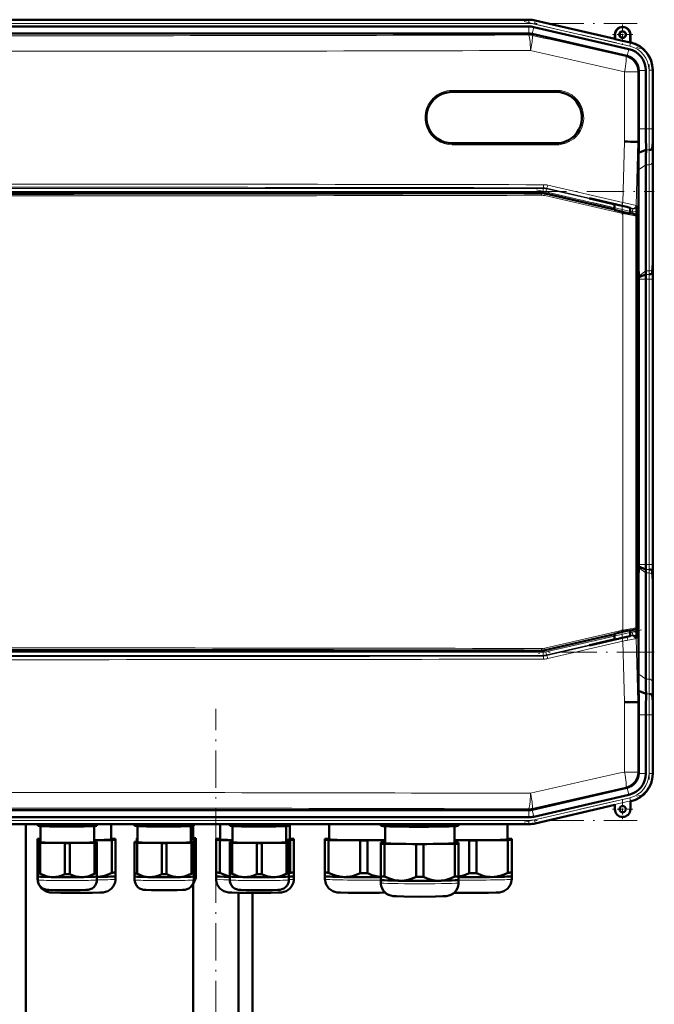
# Model space of a CAD drawing. Extents: x -1768 to 2122, y -1862 to 865.
# Tile 27 of 63: x -1242 to -1038, y -40 to 276. Entities that reach past the tile are written whole.
import ezdxf

# ---------------------------------------------------------------- set-up
doc = ezdxf.new("R2010")
doc.units = 0
doc.linetypes.add('DASHDOT', pattern=[18.5, 12, -3, 0.5, -3])

msp = doc.modelspace()

# ---------------------------------------------------------------- linework, layer by layer
at = {"color": 7, "lineweight": 50}
for p, q in [((-1078.11, 276.13), (-1426.17, 276.13)), ((-1093.11, 276.13), (-1405.9, 276.13)), ((-1093.11, 276.13), (-1078.11, 276.13)), ((-1076.03, 275.89), (-1050.46, 269.99)), ((-1076.03, 275.89), (-1050.46, 269.99)), ((-1093.11, 273.94), (-1405.9, 273.94)), ((-1093.11, 273.94), (-1078.11, 273.94)), ((-1076.52, 273.76), (-1045.95, 266.7)), ((-1426.15, 271.65), (-1078.14, 271.65)), ((-1078.14, 271.65), (-1078.11, 271.65)), ((-1046.64, 264.51), (-1077.01, 271.53)), ((-1050.46, 269.99), (-1050.46, 271.33)), ((-1050.39, 269.9), (-1050.46, 269.99)), ((-1050.39, 269.9), (-1050.39, 271.33)), ((-1050.39, 269.9), (-1045.53, 268.78)), ((-1045.53, 271.33), (-1045.53, 268.78)), ((-1045.46, 271.33), (-1045.46, 268.83)), ((-1045.53, 268.78), (-1045.46, 268.83)), ((-1045.46, 268.83), (-1045.26, 268.79)), ((-1042.76, 259.64), (-1042.77, 259.82)), ((-1042.76, 259.64), (-1042.76, 241.02)), ((-1040.47, 259.82), (-1040.47, 241.02)), ((-1038.29, 260.02), (-1038.29, 241.02)), ((-1038.29, 259.82), (-1038.29, 241.02)), ((-1102.77, 252.92), (-1069.27, 252.92)), ((-1069.27, 236.42), (-1102.77, 236.42)), ((-1043.44, 236.89), (-1043.09, 236.88)), ((-1042.75, 236.88), (-1043.09, 236.88)), ((-1040.44, 234.29), (-1042.82, 233.3)), ((-1038.27, 236.88), (-1038.44, 234.69)), ((-1038.29, 233.95), (-1038.29, 199.81)), ((-1038.29, 233.95), (-1038.29, 199.81)), ((-1042.86, 196.88), (-1042.86, 227.84)), ((-1040.47, 229.53), (-1040.47, 195.39)), ((-1074.03, 220.41), (-1430.24, 220.41)), ((-1072.9, 220.28), (-1050.58, 215.13)), ((-1051.34, 216.95), (-1058.59, 218.63)), ((-1058.2, 218.63), (-1058.59, 218.63)), ((-1058.2, 218.63), (-1051.34, 217.04)), ((-1051.34, 217.04), (-1049.92, 216.71)), ((-1051.34, 216.95), (-1051.34, 217.04)), ((-1050.58, 216.78), (-1051.34, 216.95)), ((-1050.58, 216.87), (-1050.58, 215.05)), ((-1049.92, 216.71), (-1049.22, 216.55)), ((-1049.22, 216.55), (-1049.08, 216.52)), ((-1049.08, 216.52), (-1048.09, 216.29)), ((-1045.59, 215.68), (-1045.59, 213.9)), ((-1045.59, 213.98), (-1045.48, 213.95)), ((-1045.48, 213.95), (-1044.91, 213.8)), ((-1044.91, 213.8), (-1043.89, 213.56)), ((-1043.52, 214.61), (-1043.55, 213.3)), ((-1043.5, 213.08), (-1043.5, 80.69)), ((-1043.5, 196.89), (-1042.86, 196.88)), ((-1042.78, 193.76), (-1042.86, 196.88)), ((-1038.31, 196.88), (-1038.49, 194.69)), ((-1042.77, 193.34), (-1042.78, 193.76)), ((-1040.48, 194.29), (-1042.77, 193.34)), ((-1042.76, 192.74), (-1042.77, 193.34)), ((-1042.76, 101.02), (-1042.76, 192.74)), ((-1040.47, 192.74), (-1040.47, 101.02)), ((-1038.29, 192.74), (-1038.29, 101.02)), ((-1038.29, 192.73), (-1038.29, 101.02)), ((-1042.78, 100), (-1042.86, 96.87)), ((-1042.77, 100.41), (-1042.78, 100)), ((-1042.76, 101.02), (-1042.77, 100.41)), ((-1040.48, 99.47), (-1042.77, 100.41)), ((-1040.47, 64.23), (-1040.47, 98.37)), ((-1038.31, 96.88), (-1038.49, 99.07)), ((-1043.5, 96.87), (-1042.86, 96.87)), ((-1042.86, 96.87), (-1042.86, 65.91)), ((-1038.29, 59.81), (-1038.29, 93.95)), ((-1038.29, 59.81), (-1038.29, 93.95)), ((-1045.59, 78.07), (-1045.59, 79.87)), ((-1045.48, 79.82), (-1045.59, 79.8)), ((-1044.91, 79.97), (-1045.48, 79.82)), ((-1043.89, 80.21), (-1044.91, 79.97)), ((-1043.52, 79.14), (-1043.55, 80.48)), ((-1050.58, 78.64), (-1072.9, 73.49)), ((-1051.34, 76.8), (-1058.59, 75.13)), ((-1058.2, 75.13), (-1051.34, 76.71)), ((-1051.34, 76.71), (-1049.92, 77.04)), ((-1050.58, 76.98), (-1051.34, 76.8)), ((-1051.34, 76.8), (-1051.34, 76.71)), ((-1050.58, 78.72), (-1050.58, 76.89)), ((-1049.92, 77.04), (-1049.22, 77.2)), ((-1049.22, 77.2), (-1049.08, 77.23)), ((-1049.08, 77.23), (-1048.09, 77.46)), ((-1430.24, 73.36), (-1074.03, 73.36)), ((-1058.2, 75.13), (-1058.59, 75.13)), ((-1040.44, 59.47), (-1042.82, 60.46)), ((-1042.82, 60.46), (-1042.79, 58.69)), ((-1042.79, 58.69), (-1042.75, 56.87)), ((-1038.27, 56.88), (-1038.44, 59.07)), ((-1043.09, 56.87), (-1043.44, 56.86)), ((-1042.75, 56.87), (-1043.09, 56.87)), ((-1042.76, 34.11), (-1042.76, 52.74)), ((-1040.47, 33.93), (-1040.47, 52.74)), ((-1038.29, 33.73), (-1038.29, 52.74)), ((-1038.29, 33.93), (-1038.29, 52.73)), ((-1042.76, 34.11), (-1042.77, 33.93)), ((-1046.64, 29.24), (-1077.01, 22.23)), ((-1076.52, 19.99), (-1045.95, 27.05)), ((-1076.03, 17.86), (-1050.46, 23.77)), ((-1050.46, 23.77), (-1050.46, 22.42)), ((-1045.46, 24.92), (-1045.26, 24.97)), ((-1045.46, 22.42), (-1045.46, 24.92)), ((-1426.15, 22.1), (-1078.14, 22.1)), ((-1093.11, 19.81), (-1405.9, 19.81)), ((-1093.11, 19.81), (-1078.11, 19.81)), ((-1078.14, 22.1), (-1078.11, 22.1)), ((-1078.11, 17.63), (-1426.17, 17.63)), ((-1239.74, -558.12), (-1239.74, 17.63)), ((-1235.91, 17.28), (-1235.91, 17.63)), ((-1235.91, 17.28), (-1235.91, 17.1)), ((-1235.87, 17.09), (-1235.91, 17.1)), ((-1235.14, 17.24), (-1235.14, 17.63)), ((-1235.01, 11.82), (-1235.01, 17.01)), ((-1227.19, 17.12), (-1227.19, 17.63)), ((-1225.64, 17.12), (-1225.64, 17.63)), ((-1217.81, 17.01), (-1217.81, 11.82)), ((-1217.69, 17.24), (-1217.69, 17.63)), ((-1216.96, 17.09), (-1216.91, 17.1)), ((-1216.91, 17.28), (-1216.91, 17.63)), ((-1216.91, 17.1), (-1216.91, 17.28)), ((-1212.32, 12.72), (-1212.32, 17.63)), ((-1204.79, 17.28), (-1204.79, 17.63)), ((-1204.79, 17.28), (-1204.79, 17.1)), ((-1204.75, 17.09), (-1204.79, 17.1)), ((-1204.02, 17.24), (-1204.02, 17.63)), ((-1203.89, 11.82), (-1203.89, 17.01)), ((-1196.07, 17.12), (-1196.07, 17.63)), ((-1194.52, 17.12), (-1194.52, 17.63)), ((-1186.69, 17.01), (-1186.69, 11.82)), ((-1186.57, 17.24), (-1186.57, 17.63)), ((-1186.02, 17.06), (-1186.02, 13.02)), ((-1186, 13.17), (-1186, 17.06)), ((-1185.84, 17.09), (-1185.79, 17.1)), ((-1185.79, 17.28), (-1185.79, 17.63)), ((-1185.79, 17.1), (-1185.79, 17.28)), ((-1177.27, 17.63), (-1177.27, 12.72)), ((-1174.24, 17.28), (-1174.24, 17.63)), ((-1174.24, 17.28), (-1174.24, 17.1)), ((-1174.19, 17.09), (-1174.24, 17.1)), ((-1173.46, 17.24), (-1173.46, 17.63)), ((-1173.34, 11.82), (-1173.34, 17.01)), ((-1165.51, 17.12), (-1165.51, 17.63)), ((-1163.96, 17.12), (-1163.96, 17.63)), ((-1156.14, 17.01), (-1156.14, 11.82)), ((-1156.01, 17.24), (-1156.01, 17.63)), ((-1155.28, 17.09), (-1155.24, 17.1)), ((-1155.24, 17.28), (-1155.24, 17.63)), ((-1155.24, 17.1), (-1155.24, 17.28)), ((-1154.97, 12.72), (-1154.97, 17.63)), ((-1142.27, 17.63), (-1142.27, 12.72)), ((-1125.67, 17.31), (-1125.67, 17.63)), ((-1125.67, 17.31), (-1125.67, 17.1)), ((-1125.61, 17.08), (-1125.67, 17.1)), ((-1124.48, 17.26), (-1124.48, 17.63)), ((-1124.32, 16.97), (-1124.32, 11.52)), ((-1114.36, 17.1), (-1114.36, 17.63)), ((-1111.98, 17.1), (-1111.98, 17.63)), ((-1102.02, 11.52), (-1102.02, 16.97)), ((-1101.86, 17.26), (-1101.86, 17.63)), ((-1100.73, 17.08), (-1100.67, 17.1)), ((-1100.67, 17.31), (-1100.67, 17.63)), ((-1100.67, 17.1), (-1100.67, 17.31)), ((-1084.97, 12.72), (-1084.97, 17.63)), ((-1235.97, 12.87), (-1235.97, 12.56)), ((-1212.15, 12.92), (-1212.32, 12.93)), ((-1210.97, 12.56), (-1210.97, 12.87)), ((-1204.12, 13.14), (-1204.12, 12.9)), ((-1204.12, 12.9), (-1204.12, 11.97)), ((-1186.69, 12.85), (-1185.9, 12.86)), ((-1185.9, 13.17), (-1186.02, 13.17)), ((-1185.9, 12.86), (-1185.9, 11.94)), ((-1185.12, 12.9), (-1185.12, 13.14)), ((-1185.12, 12.9), (-1185.12, 2.94)), ((-1178.62, 12.87), (-1178.62, 12.56)), ((-1177.27, 12.93), (-1177.44, 12.92)), ((-1154.81, 12.92), (-1154.97, 12.93)), ((-1153.62, 12.56), (-1153.62, 12.87)), ((-1143.62, 12.87), (-1143.62, 12.56)), ((-1142.27, 12.93), (-1142.44, 12.92)), ((-1084.81, 12.92), (-1084.97, 12.93)), ((-1083.62, 12.56), (-1083.62, 12.87)), ((-1235.97, 12.56), (-1235.97, 2.06)), ((-1235.91, 11.94), (-1235.91, 11.7)), ((-1235.91, 11.7), (-1235.91, 1.74)), ((-1235.01, 11.97), (-1235.14, 11.97)), ((-1235.14, 11.66), (-1227.19, 11.54)), ((-1235.14, 11.66), (-1235.14, 1.7)), ((-1227.19, 11.54), (-1227.19, 1.58)), ((-1225.64, 11.54), (-1217.69, 11.66)), ((-1225.64, 11.54), (-1225.64, 1.58)), ((-1217.81, 12.42), (-1212.15, 12.51)), ((-1217.69, 11.97), (-1217.81, 11.97)), ((-1217.69, 11.66), (-1217.69, 1.7)), ((-1216.91, 11.7), (-1216.91, 11.94)), ((-1216.91, 11.7), (-1216.91, 1.74)), ((-1212.15, 12.51), (-1212.15, 2.01)), ((-1210.97, 12.56), (-1210.97, 2.06)), ((-1204.79, 11.94), (-1204.79, 11.7)), ((-1204.79, 11.7), (-1204.79, 1.74)), ((-1203.89, 11.97), (-1204.02, 11.97)), ((-1204.02, 11.66), (-1196.07, 11.54)), ((-1204.02, 11.66), (-1204.02, 1.7)), ((-1196.07, 11.54), (-1196.07, 1.58)), ((-1194.52, 11.54), (-1186.57, 11.66)), ((-1194.52, 11.54), (-1194.52, 1.58)), ((-1186.57, 11.97), (-1186.69, 11.97)), ((-1186.57, 11.66), (-1186.57, 1.7)), ((-1185.79, 11.7), (-1185.79, 11.94)), ((-1185.79, 11.7), (-1185.79, 1.74)), ((-1178.62, 12.56), (-1178.62, 2.06)), ((-1177.44, 12.51), (-1173.34, 12.45)), ((-1177.44, 12.51), (-1177.44, 2.01)), ((-1174.24, 11.94), (-1174.24, 11.7)), ((-1174.24, 11.7), (-1174.24, 1.74)), ((-1173.34, 11.97), (-1173.46, 11.97)), ((-1173.46, 11.66), (-1165.51, 11.54)), ((-1173.46, 11.66), (-1173.46, 1.7)), ((-1165.51, 11.54), (-1165.51, 1.58)), ((-1163.96, 11.54), (-1156.01, 11.66)), ((-1163.96, 11.54), (-1163.96, 1.58)), ((-1156.14, 12.49), (-1154.81, 12.51)), ((-1156.01, 11.97), (-1156.14, 11.97)), ((-1156.01, 11.66), (-1156.01, 1.7)), ((-1155.24, 11.7), (-1155.24, 11.94)), ((-1155.24, 11.7), (-1155.24, 1.74)), ((-1154.81, 12.51), (-1154.81, 2.01)), ((-1153.62, 12.56), (-1153.62, 2.06)), ((-1143.62, 12.56), (-1143.62, 2.06)), ((-1142.44, 12.51), (-1132.31, 12.36)), ((-1142.44, 12.51), (-1142.44, 2.01)), ((-1132.31, 12.36), (-1132.31, 1.85)), ((-1129.94, 12.36), (-1124.32, 12.44)), ((-1129.94, 12.36), (-1129.94, 1.85)), ((-1125.67, 11.67), (-1125.67, 11.36)), ((-1125.67, 11.36), (-1125.67, 0.86)), ((-1124.32, 11.73), (-1124.48, 11.72)), ((-1124.48, 11.31), (-1114.36, 11.16)), ((-1124.48, 11.31), (-1124.48, 0.81)), ((-1114.36, 11.16), (-1114.36, 0.65)), ((-1111.98, 11.16), (-1101.86, 11.31)), ((-1111.98, 11.16), (-1111.98, 0.65)), ((-1102.02, 12.43), (-1097.31, 12.36)), ((-1101.86, 11.72), (-1102.02, 11.73)), ((-1101.86, 11.31), (-1101.86, 0.81)), ((-1100.67, 11.36), (-1100.67, 11.67)), ((-1100.67, 11.36), (-1100.67, 0.86)), ((-1097.31, 12.36), (-1097.31, 1.85)), ((-1094.94, 12.36), (-1084.81, 12.51)), ((-1094.94, 12.36), (-1094.94, 1.85)), ((-1084.81, 12.51), (-1084.81, 2.01)), ((-1083.62, 12.56), (-1083.62, 2.06)), ((-1235.97, 2.06), (-1235.97, 0.91)), ((-1235.97, 0.91), (-1235.97, -0.04)), ((-1235.96, 0.9), (-1235.97, 0.91)), ((-1235.91, 1.74), (-1235.91, 0.81)), ((-1235.91, -0.28), (-1235.91, 0.81)), ((-1235.91, 0.8), (-1235.91, 0.81)), ((-1216.92, 0.8), (-1216.91, 0.81)), ((-1216.91, 0.81), (-1216.91, 1.74)), ((-1216.91, 0.81), (-1216.91, -0.28)), ((-1210.97, 0.91), (-1210.97, 2.06)), ((-1210.97, -0.04), (-1210.97, 0.91)), ((-1210.97, 0.9), (-1210.97, 0.91)), ((-1204.79, 1.74), (-1204.79, 0.81)), ((-1204.79, -0.28), (-1204.79, 0.81)), ((-1204.79, 0.8), (-1204.79, 0.81)), ((-1185.8, 0.8), (-1185.79, 0.81)), ((-1185.79, 0.81), (-1185.79, 1.74)), ((-1185.79, 0.81), (-1185.79, -0.28)), ((-1185.13, 2), (-1185.12, 2.01)), ((-1185.12, 2.01), (-1185.12, 2.94)), ((-1185.12, 2.01), (-1185.12, 0.92)), ((-1178.62, 2.06), (-1178.62, 0.91)), ((-1178.62, 0.91), (-1178.62, -0.04)), ((-1178.62, 0.9), (-1178.62, 0.91)), ((-1174.24, 1.74), (-1174.24, 0.81)), ((-1174.24, -0.28), (-1174.24, 0.81)), ((-1174.23, 0.8), (-1174.24, 0.81)), ((-1155.24, 0.81), (-1155.24, 1.74)), ((-1155.24, 0.81), (-1155.24, -0.28)), ((-1155.24, 0.8), (-1155.24, 0.81)), ((-1153.63, 0.9), (-1153.62, 0.91)), ((-1153.62, 0.91), (-1153.62, 2.06)), ((-1153.62, -0.04), (-1153.62, 0.91)), ((-1143.62, 2.06), (-1143.62, 0.91)), ((-1143.62, 0.91), (-1143.62, -0.04)), ((-1143.62, 0.9), (-1143.62, 0.91)), ((-1125.67, 0.86), (-1125.67, -0.29)), ((-1100.67, -0.29), (-1100.67, 0.86)), ((-1083.63, 0.9), (-1083.62, 0.91)), ((-1083.62, 0.91), (-1083.62, 2.06)), ((-1083.62, -0.04), (-1083.62, 0.91)), ((-1186, -358.62), (-1186, -1.42)), ((-1125.67, -0.29), (-1125.67, -1.24)), ((-1125.67, -0.3), (-1125.67, -0.29)), ((-1100.67, -1.24), (-1100.67, -0.29)), ((-1100.67, -0.3), (-1100.67, -0.29)), ((-1171.4, -358.62), (-1171.4, -4.45)), ((-1166.89, -4.49), (-1166.89, -358.62))]:
    msp.add_line(p, q, dxfattribs=at)
at = {"color": 7, "lineweight": 18}
for p, q in [((-1426.17, 275.94), (-1078.11, 275.94)), ((-1078.11, 275.94), (-1078.11, 276.13)), ((-1078.11, 275.94), (-1078.11, 274.94)), ((-1076.07, 275.71), (-1076.3, 274.74)), ((-1076.07, 275.71), (-1076.03, 275.89)), ((-1076.07, 275.71), (-1045.45, 268.64)), ((-1426.17, 274.94), (-1078.11, 274.94)), ((-1078.11, 271.65), (-1078.11, 273.94)), ((-1077.04, 271.53), (-1076.52, 273.76)), ((-1076.3, 274.74), (-1045.67, 267.67)), ((-1078.18, 271.23), (-1078.14, 271.65)), ((-1077.01, 271.53), (-1077.06, 271.1)), ((-1050.39, 271.33), (-1050.46, 271.33)), ((-1045.53, 271.33), (-1045.46, 271.33)), ((-1046.47, 264.47), (-1045.95, 266.7)), ((-1045.45, 268.64), (-1045.67, 267.67)), ((-1045.45, 268.64), (-1045.26, 268.79)), ((-1046.96, 264.26), (-1046.64, 264.51)), ((-1042.76, 259.64), (-1043.09, 259.39)), ((-1042.77, 259.82), (-1040.47, 259.82)), ((-1039.47, 259.88), (-1039.47, 241.02)), ((-1039.47, 259.88), (-1038.47, 259.88)), ((-1038.29, 260.02), (-1038.47, 259.88)), ((-1038.47, 259.88), (-1038.47, 241.02)), ((-1047.39, 236.95), (-1047.39, 259.39)), ((-1043.09, 259.39), (-1047.39, 259.39)), ((-1043.09, 259.39), (-1043.09, 236.88)), ((-1069.21, 253.42), (-1102.72, 253.42)), ((-1042.76, 241.02), (-1040.47, 241.02)), ((-1040.47, 241.02), (-1039.47, 241.02)), ((-1038.47, 241.02), (-1039.47, 241.02)), ((-1038.47, 241.02), (-1038.29, 241.02)), ((-1102.72, 235.92), (-1069.21, 235.92)), ((-1047.9, 217.33), (-1047.39, 236.95)), ((-1043.09, 236.88), (-1043.62, 216.45)), ((-1039.44, 234.29), (-1040.44, 234.29)), ((-1040.47, 229.53), (-1042.86, 227.84)), ((-1039.47, 229.53), (-1040.47, 229.53)), ((-1039.47, 229.53), (-1039.47, 195.39)), ((-1038.47, 230.21), (-1038.47, 196.07)), ((-1430.77, 221.89), (-1073.51, 221.89)), ((-1073.51, 221.89), (-1073.48, 222.11)), ((-1073.51, 220.89), (-1073.51, 221.89)), ((-1072.61, 220.79), (-1072.38, 221.77)), ((-1072.36, 221.98), (-1072.38, 221.77)), ((-1072.38, 221.77), (-1050.58, 216.73)), ((-1048.27, 216.36), (-1072.36, 221.98)), ((-1072.01, 222.95), (-1047.9, 217.33)), ((-1073.51, 220.89), (-1430.77, 220.89)), ((-1074.05, 220.2), (-1074.03, 220.41)), ((-1047.86, 213.85), (-1072.98, 219.59)), ((-1072.9, 220.28), (-1072.93, 220.07)), ((-1072.93, 220.07), (-1047.82, 214.34)), ((-1050.58, 215.71), (-1072.61, 220.79)), ((-1045.59, 215.58), (-1044.72, 215.38)), ((-1044.95, 214.41), (-1044.72, 215.38)), ((-1044.72, 215.38), (-1044.85, 215.5)), ((-1043.62, 216.45), (-1043.5, 216.33)), ((-1047.86, 79.92), (-1047.86, 213.85)), ((-1044.95, 214.41), (-1045.59, 214.56)), ((-1043.94, 213.52), (-1043.89, 213.56)), ((-1043.5, 213.08), (-1043.56, 213.03)), ((-1043.56, 213.03), (-1043.56, 80.74)), ((-1038.31, 196.88), (-1038.27, 196.88)), ((-1040.47, 195.39), (-1042.78, 193.76)), ((-1039.48, 194.29), (-1040.48, 194.29)), ((-1039.47, 195.39), (-1040.47, 195.39)), ((-1040.47, 192.74), (-1042.76, 192.74)), ((-1039.47, 192.74), (-1040.47, 192.74)), ((-1039.47, 192.74), (-1038.47, 192.74)), ((-1039.47, 192.74), (-1039.47, 101.02)), ((-1038.29, 192.74), (-1038.47, 192.74)), ((-1038.47, 192.74), (-1038.47, 101.02)), ((-1040.47, 98.37), (-1042.78, 100)), ((-1040.47, 101.02), (-1042.76, 101.02)), ((-1039.48, 99.47), (-1040.48, 99.47)), ((-1039.47, 101.02), (-1040.47, 101.02)), ((-1039.47, 98.37), (-1040.47, 98.37)), ((-1039.47, 101.02), (-1038.47, 101.02)), ((-1039.47, 64.23), (-1039.47, 98.37)), ((-1038.29, 101.02), (-1038.47, 101.02)), ((-1038.47, 63.54), (-1038.47, 97.69)), ((-1038.27, 96.88), (-1038.31, 96.88)), ((-1072.98, 74.18), (-1047.86, 79.92)), ((-1047.82, 79.44), (-1072.93, 73.7)), ((-1045.59, 79.2), (-1044.95, 79.35)), ((-1044.95, 79.35), (-1044.72, 78.37)), ((-1043.89, 80.21), (-1043.94, 80.25)), ((-1043.56, 80.74), (-1043.5, 80.69)), ((-1072.61, 72.96), (-1050.58, 78.05)), ((-1050.58, 77.02), (-1072.38, 71.99)), ((-1072.36, 71.78), (-1048.27, 77.4)), ((-1047.9, 76.43), (-1072.01, 70.81)), ((-1047.39, 56.81), (-1047.9, 76.43)), ((-1044.72, 78.37), (-1045.59, 78.17)), ((-1044.85, 78.26), (-1044.72, 78.37)), ((-1043.5, 77.43), (-1043.62, 77.31)), ((-1043.62, 77.31), (-1043.09, 56.87)), ((-1430.77, 72.86), (-1073.51, 72.86)), ((-1074.03, 73.36), (-1074.05, 73.57)), ((-1073.51, 72.86), (-1073.51, 71.86)), ((-1072.9, 73.49), (-1072.93, 73.7)), ((-1072.61, 72.96), (-1072.38, 71.99)), ((-1073.51, 71.86), (-1430.77, 71.86)), ((-1073.51, 71.86), (-1073.48, 71.65)), ((-1072.36, 71.78), (-1072.38, 71.99)), ((-1040.47, 64.23), (-1042.86, 65.91)), ((-1039.47, 64.23), (-1040.47, 64.23)), ((-1039.44, 59.47), (-1040.44, 59.47)), ((-1047.39, 34.37), (-1047.39, 56.81)), ((-1043.09, 56.87), (-1043.09, 34.37)), ((-1042.76, 52.74), (-1040.47, 52.74)), ((-1040.47, 52.74), (-1039.47, 52.74)), ((-1038.47, 52.74), (-1039.47, 52.74)), ((-1039.47, 33.88), (-1039.47, 52.74)), ((-1038.47, 52.74), (-1038.29, 52.74)), ((-1038.47, 33.88), (-1038.47, 52.74)), ((-1047.39, 34.37), (-1043.09, 34.37)), ((-1042.76, 34.11), (-1043.09, 34.37)), ((-1042.77, 33.93), (-1040.47, 33.93)), ((-1038.47, 33.88), (-1039.47, 33.88)), ((-1038.47, 33.88), (-1038.29, 33.73)), ((-1046.96, 29.5), (-1046.64, 29.24)), ((-1046.47, 29.28), (-1045.95, 27.05)), ((-1076.3, 19.02), (-1045.67, 26.09)), ((-1045.67, 26.09), (-1045.45, 25.11)), ((-1078.18, 22.53), (-1078.14, 22.1)), ((-1077.01, 22.23), (-1077.06, 22.65)), ((-1077.04, 22.22), (-1076.52, 19.99)), ((-1076.07, 18.04), (-1045.45, 25.11)), ((-1045.26, 24.97), (-1045.45, 25.11)), ((-1078.11, 22.1), (-1078.11, 19.81)), ((-1076.07, 18.04), (-1076.3, 19.02)), ((-1426.17, 18.81), (-1078.11, 18.81)), ((-1426.17, 17.81), (-1078.11, 17.81)), ((-1078.11, 17.81), (-1078.11, 18.81)), ((-1078.11, 17.81), (-1078.11, 17.63)), ((-1076.07, 18.04), (-1076.03, 17.86))]:
    msp.add_line(p, q, dxfattribs=at)
at = {"color": 7, "linetype": 'DASHDOT', "lineweight": 18}
for p, q in [((-1079.61, 275.5), (-1042.35, 266.9)), ((-1460.98, 274.94), (-1043.3, 274.94)), ((-1039.47, 261.76), (-1039.47, 239.13)), ((-1075.63, 221.49), (-1041.92, 213.71)), ((-1466.5, 220.89), (-1037.78, 220.89)), ((-1039.47, 201.91), (-1039.47, 91.85)), ((-1041.92, 80.05), (-1075.63, 72.27)), ((-1037.78, 72.86), (-1466.5, 72.86)), ((-1178.7, -396.19), (-1178.7, 54.63)), ((-1039.47, 54.62), (-1039.47, 31.99)), ((-1079.61, 18.25), (-1042.35, 26.85)), ((-1460.98, 18.81), (-1043.3, 18.81))]:
    msp.add_line(p, q, dxfattribs=at)
at = {"color": 7, "linetype": 'DASHDOT', "lineweight": 18, "ltscale": 0.1625}
for p, q in [((-1047.96, 274.58), (-1047.96, 268.08)), ((-1044.71, 271.33), (-1051.21, 271.33)), ((-1047.96, 25.67), (-1047.96, 19.17)), ((-1044.71, 22.42), (-1051.21, 22.42))]:
    msp.add_line(p, q, dxfattribs=at)
at = {"color": 7, "linetype": 'DASHDOT', "lineweight": 18, "ltscale": 0.08985}
msp.add_line((-1048.09, 217.17), (-1048.09, 213.57), dxfattribs=at)
at = {"color": 7, "linetype": 'DASHDOT', "lineweight": 18, "ltscale": 0.019627}
msp.add_line((-1048.09, 216.36), (-1048.09, 215.57), dxfattribs=at)
at = {"color": 7, "linetype": 'DASHDOT', "lineweight": 18, "ltscale": 0.089713}
msp.add_line((-1048.09, 80.18), (-1048.09, 76.59), dxfattribs=at)
at = {"color": 7, "linetype": 'DASHDOT', "lineweight": 18, "ltscale": 0.019614}
msp.add_line((-1048.09, 77.4), (-1048.09, 78.18), dxfattribs=at)
at = {"color": 7, "lineweight": 18}
for points in [[(-1044.85, 215.5), (-1044.85, 215.5), (-1044.87, 215.51), (-1044.99, 215.55), (-1046.66, 215.97), (-1048.27, 216.36)], [(-1047.9, 217.33), (-1044.47, 216.65), (-1043.68, 216.47), (-1043.63, 216.45), (-1043.62, 216.45)], [(-1043.56, 213.03), (-1043.56, 213.03), (-1043.57, 213.03), (-1043.66, 213.04), (-1044.42, 213.17), (-1047.86, 213.85)], [(-1047.82, 214.34), (-1045.52, 213.82), (-1044.13, 213.54), (-1043.97, 213.52), (-1043.95, 213.52), (-1043.94, 213.52), (-1043.94, 213.52)], [(-1047.86, 79.92), (-1044.36, 80.61), (-1043.68, 80.73), (-1043.58, 80.74), (-1043.56, 80.74), (-1043.56, 80.74), (-1043.56, 80.74)], [(-1043.94, 80.25), (-1043.95, 80.25), (-1043.96, 80.25), (-1044.03, 80.24), (-1044.68, 80.12), (-1047.82, 79.44)], [(-1045.13, 78.17), (-1044.88, 78.24), (-1044.85, 78.25), (-1044.85, 78.26)], [(-1043.62, 77.31), (-1043.63, 77.31), (-1043.67, 77.29), (-1043.97, 77.22)]]:
    msp.add_lwpolyline(points, dxfattribs=at)
at = {"color": 7, "lineweight": 50}
for points in [[(-1048.09, 216.29), (-1046.63, 215.95), (-1045.67, 215.71), (-1045.51, 215.66), (-1045.49, 215.65), (-1045.49, 215.65)], [(-1045.49, 215.65), (-1045.49, 215.65), (-1045.49, 215.65), (-1045.5, 215.65), (-1045.59, 215.66)], [(-1050.58, 215.05), (-1050.58, 215.05), (-1050.58, 215.05), (-1050.54, 215.03), (-1050.18, 214.93), (-1047.18, 214.22), (-1045.63, 213.9), (-1045.6, 213.9), (-1045.59, 213.9), (-1045.59, 213.9)], [(-1047.53, 79.47), (-1049.69, 78.96), (-1050.48, 78.76), (-1050.57, 78.73), (-1050.58, 78.72), (-1050.58, 78.72)], [(-1045.59, 79.87), (-1045.59, 79.87), (-1045.6, 79.87), (-1045.61, 79.87), (-1045.71, 79.86), (-1046.55, 79.69), (-1047.53, 79.47)], [(-1048.09, 77.46), (-1046.63, 77.8), (-1045.67, 78.05), (-1045.51, 78.1), (-1045.49, 78.11), (-1045.49, 78.11)], [(-1045.49, 78.11), (-1045.49, 78.11), (-1045.49, 78.11), (-1045.5, 78.11), (-1045.59, 78.1)], [(-1231.16, 16.9), (-1233.14, 17), (-1235.14, 17.24)], [(-1227.19, 17.12), (-1229.19, 16.94), (-1231.16, 16.9)], [(-1221.66, 16.9), (-1223.64, 16.94), (-1225.64, 17.12)], [(-1217.69, 17.24), (-1219.69, 17), (-1221.66, 16.9)], [(-1200.04, 16.9), (-1202.01, 17), (-1204.02, 17.24)], [(-1196.07, 17.12), (-1198.07, 16.94), (-1200.04, 16.9)], [(-1190.54, 16.9), (-1192.51, 16.94), (-1194.52, 17.12)], [(-1186.57, 17.24), (-1188.57, 17), (-1190.54, 16.9)], [(-1169.49, 16.9), (-1171.46, 17), (-1173.46, 17.24)], [(-1165.51, 17.12), (-1167.51, 16.94), (-1169.49, 16.9)], [(-1159.99, 16.9), (-1161.96, 16.94), (-1163.96, 17.12)], [(-1156.01, 17.24), (-1158.01, 17), (-1159.99, 16.9)], [(-1119.42, 16.83), (-1120.68, 16.87), (-1121.93, 16.96), (-1123.2, 17.09), (-1124.48, 17.26)], [(-1114.36, 17.1), (-1115.72, 16.97), (-1117.06, 16.88), (-1118.24, 16.83), (-1119.42, 16.83)], [(-1106.92, 16.83), (-1108.1, 16.83), (-1109.28, 16.88), (-1110.62, 16.97), (-1111.98, 17.1)], [(-1101.86, 17.26), (-1103.14, 17.09), (-1104.41, 16.96), (-1105.66, 16.87), (-1106.92, 16.83)], [(-1231.16, 0.59), (-1232.06, 0.66), (-1232.94, 0.84), (-1233.82, 1.12), (-1234.48, 1.39), (-1235.14, 1.7)], [(-1227.19, 1.58), (-1228.18, 1.15), (-1229.17, 0.84), (-1230.16, 0.65), (-1231.16, 0.59)], [(-1221.66, 0.59), (-1222.67, 0.65), (-1223.66, 0.84), (-1224.65, 1.15), (-1225.64, 1.58)], [(-1217.69, 1.7), (-1218.35, 1.39), (-1219.01, 1.12), (-1219.89, 0.84), (-1220.77, 0.66), (-1221.66, 0.59)], [(-1212.15, 2.01), (-1213.34, 1.47), (-1214.52, 1.05), (-1215.71, 0.77), (-1216.91, 0.64)], [(-1200.04, 0.59), (-1200.94, 0.66), (-1201.82, 0.84), (-1202.7, 1.12), (-1203.36, 1.39), (-1204.02, 1.7)], [(-1196.07, 1.58), (-1197.06, 1.15), (-1198.05, 0.84), (-1199.04, 0.65), (-1200.04, 0.59)], [(-1190.54, 0.59), (-1191.55, 0.65), (-1192.54, 0.84), (-1193.53, 1.15), (-1194.52, 1.58)], [(-1186.57, 1.7), (-1187.23, 1.39), (-1187.89, 1.12), (-1188.77, 0.84), (-1189.65, 0.66), (-1190.54, 0.59)], [(-1174.24, 0.84), (-1175.31, 1.12), (-1176.37, 1.51), (-1177.44, 2.01)], [(-1169.49, 0.59), (-1170.38, 0.66), (-1171.26, 0.84), (-1172.14, 1.12), (-1172.8, 1.39), (-1173.46, 1.7)], [(-1165.51, 1.58), (-1166.5, 1.15), (-1167.49, 0.84), (-1168.48, 0.65), (-1169.49, 0.59)], [(-1159.99, 0.59), (-1160.99, 0.65), (-1161.98, 0.84), (-1162.97, 1.15), (-1163.96, 1.58)], [(-1156.01, 1.7), (-1156.67, 1.39), (-1157.33, 1.12), (-1158.21, 0.84), (-1159.09, 0.66), (-1159.99, 0.59)], [(-1137.37, 0.63), (-1138, 0.66), (-1138.61, 0.73), (-1139.27, 0.85), (-1139.92, 1.01), (-1141.18, 1.44), (-1142.44, 2.01)], [(-1132.31, 1.85), (-1133.57, 1.32), (-1134.83, 0.93), (-1135.48, 0.79), (-1136.13, 0.69), (-1136.75, 0.64), (-1137.37, 0.63)], [(-1125.67, 0.65), (-1126.63, 0.77), (-1127.57, 0.97), (-1128.52, 1.26), (-1129.23, 1.54), (-1129.94, 1.85)], [(-1119.42, -0.57), (-1120.04, -0.54), (-1120.66, -0.47), (-1121.32, -0.35), (-1121.97, -0.19), (-1123.23, 0.24), (-1124.48, 0.81)], [(-1114.36, 0.65), (-1115.62, 0.12), (-1116.87, -0.27), (-1117.52, -0.41), (-1118.17, -0.51), (-1118.8, -0.56), (-1119.42, -0.57)], [(-1106.92, -0.57), (-1107.55, -0.56), (-1108.17, -0.51), (-1108.82, -0.41), (-1109.47, -0.27), (-1110.73, 0.12), (-1111.98, 0.65)], [(-1101.86, 0.81), (-1103.12, 0.24), (-1104.37, -0.19), (-1105.03, -0.35), (-1105.68, -0.47), (-1106.3, -0.54), (-1106.92, -0.57)], [(-1097.31, 1.85), (-1098.43, 1.37), (-1099.55, 1.01), (-1100.67, 0.76)], [(-1089.87, 0.63), (-1090.5, 0.64), (-1091.12, 0.69), (-1091.77, 0.79), (-1092.42, 0.93), (-1093.68, 1.32), (-1094.94, 1.85)], [(-1084.81, 2.01), (-1086.07, 1.44), (-1087.33, 1.01), (-1087.98, 0.85), (-1088.63, 0.73), (-1089.25, 0.66), (-1089.87, 0.63)], [(-1223.47, -4.49), (-1228.54, -4.45), (-1230.94, -4.38), (-1232.01, -4.3), (-1232.78, -4.16), (-1233.47, -3.91), (-1234.14, -3.53), (-1234.72, -3.04), (-1235.21, -2.46), (-1235.58, -1.8), (-1235.84, -1.09), (-1235.96, -0.34), (-1235.97, -0.04)], [(-1226.41, -3.64), (-1230.54, -3.61), (-1232.33, -3.54), (-1233.11, -3.47), (-1233.71, -3.33), (-1234.34, -3.04), (-1234.89, -2.63), (-1235.34, -2.11), (-1235.67, -1.51), (-1235.86, -0.85), (-1235.91, -0.28)], [(-1226.41, -3.64), (-1222.28, -3.61), (-1220.49, -3.54), (-1219.72, -3.47), (-1219.11, -3.33), (-1218.49, -3.04), (-1217.94, -2.63), (-1217.49, -2.11), (-1217.16, -1.51), (-1216.96, -0.85), (-1216.91, -0.28)], [(-1223.47, -4.49), (-1218.39, -4.45), (-1215.99, -4.38), (-1214.92, -4.3), (-1214.16, -4.16), (-1213.46, -3.91), (-1212.8, -3.53), (-1212.21, -3.04), (-1211.73, -2.46), (-1211.35, -1.8), (-1211.1, -1.09), (-1210.98, -0.34), (-1210.97, -0.04)], [(-1195.29, -3.64), (-1199.42, -3.6), (-1201.21, -3.54), (-1201.99, -3.47), (-1202.59, -3.33), (-1203.22, -3.04), (-1203.77, -2.63), (-1204.22, -2.11), (-1204.55, -1.51), (-1204.74, -0.85), (-1204.79, -0.28)], [(-1195.29, -3.64), (-1191.16, -3.6), (-1189.37, -3.54), (-1188.6, -3.47), (-1187.99, -3.33), (-1187.37, -3.04), (-1186.82, -2.63), (-1186.37, -2.11), (-1186.04, -1.51), (-1185.84, -0.85), (-1185.79, -0.28)], [(-1166.12, -4.49), (-1171.2, -4.45), (-1173.6, -4.38), (-1174.67, -4.3), (-1175.43, -4.16), (-1176.13, -3.91), (-1176.79, -3.53), (-1177.38, -3.04), (-1177.86, -2.46), (-1178.24, -1.8), (-1178.49, -1.09), (-1178.61, -0.34), (-1178.62, -0.04)], [(-1164.74, -3.64), (-1168.87, -3.61), (-1170.66, -3.54), (-1171.43, -3.47), (-1172.04, -3.33), (-1172.66, -3.04), (-1173.21, -2.63), (-1173.66, -2.11), (-1173.99, -1.51), (-1174.19, -0.85), (-1174.24, -0.28)], [(-1166.12, -4.49), (-1161.05, -4.45), (-1158.65, -4.38), (-1157.58, -4.3), (-1156.81, -4.16), (-1156.12, -3.91), (-1155.45, -3.53), (-1154.87, -3.04), (-1154.38, -2.46), (-1154.01, -1.8), (-1153.75, -1.09), (-1153.63, -0.34), (-1153.62, -0.04)], [(-1164.74, -3.64), (-1160.61, -3.61), (-1158.82, -3.54), (-1158.04, -3.47), (-1157.44, -3.33), (-1156.81, -3.04), (-1156.26, -2.63), (-1155.81, -2.11), (-1155.48, -1.51), (-1155.29, -0.85), (-1155.24, -0.28)], [(-1131.12, -4.49), (-1136.2, -4.45), (-1138.6, -4.38), (-1139.67, -4.3), (-1140.43, -4.16), (-1141.13, -3.91), (-1141.79, -3.53), (-1142.38, -3.04), (-1142.86, -2.46), (-1143.24, -1.8), (-1143.49, -1.09), (-1143.61, -0.34), (-1143.62, -0.04)], [(-1113.17, -5.69), (-1118.25, -5.65), (-1120.64, -5.58), (-1121.72, -5.5), (-1122.48, -5.36), (-1123.18, -5.11), (-1123.84, -4.73), (-1124.42, -4.24), (-1124.91, -3.66), (-1125.29, -3), (-1125.54, -2.29), (-1125.66, -1.54), (-1125.67, -1.24)], [(-1113.17, -5.69), (-1108.1, -5.65), (-1105.7, -5.58), (-1104.62, -5.5), (-1103.86, -5.36), (-1103.17, -5.11), (-1102.5, -4.73), (-1101.92, -4.24), (-1101.43, -3.66), (-1101.05, -3), (-1100.8, -2.29), (-1100.68, -1.54), (-1100.67, -1.24)], [(-1096.12, -4.49), (-1091.05, -4.45), (-1088.65, -4.38), (-1087.58, -4.3), (-1086.81, -4.16), (-1086.12, -3.91), (-1085.45, -3.53), (-1084.87, -3.04), (-1084.38, -2.46), (-1084.01, -1.8), (-1083.75, -1.09), (-1083.63, -0.34), (-1083.62, -0.04)], [(-1131.12, -4.49), (-1126.12, -4.45), (-1124.26, -4.4)], [(-1096.12, -4.49), (-1101.12, -4.45), (-1102.11, -4.43)]]:
    msp.add_lwpolyline(points, dxfattribs=at)
for centre, radius in [((-1047.96, 271.33), 1.07), ((-1047.96, 271.33), 1), ((-1047.96, 22.42), 1)]:
    msp.add_circle(centre, radius, dxfattribs=at)
for centre, radius, start, end in [((-1078.11, 266.88), 9.25, 77.0008, 89.9996), ((-1078.11, 266.88), 9.25, 77.0007, 89.9996), ((-1078.11, 266.88), 7.06, 77.0006, 89.9996), ((-1047.96, 271.33), 2.5, 0, 180), ((-1047.96, 271.33), 2.43, 360, 180), ((-1047.54, 259.82), 7.06, 359.9966, 77.0032), ((-1047.54, 259.82), 9.25, 359.9943, 77.0057), ((-1047.28, 260.02), 8.99, 359.9916, 77.0084), ((-1047.77, 259.64), 5.01, 2.1031, 74.9072), ((-1102.77, 244.67), 8.25, 134.9699, 270), ((-1102.77, 244.67), 8.25, 90, 134.9612), ((-1069.27, 244.67), 8.25, 314.9294, 90), ((-350.27, 241), 692.49, 179.99805, 180.34055), ((-470.23, 240.88), 570.24, 179.9861, 180.6624), ((-690.7, 240.93), 347.59, 179.9856, 180.6685), ((-1069.27, 244.67), 8.25, 270, 314.9153), ((-1062.89, -969.85), 1206.9, 89.07649, 89.26402), ((-431.98, 224.04), 610.9, 178.79561, 179.13148), ((-700.7, 229.13), 339.78, 179.1293, 179.9319), ((-831.07, 233.7), 207.22, 179.1215, 179.9313), ((-651.4, 227.38), 391.46, 179.1331, 179.9319), ((-1104.02, 216.14), 60.52, 358.5511, 0.1764), ((-1044, 213.08), 0.5, 359.998, 77.002), ((-1250.71, 200.05), 212.42, 359.1437, 359.9337), ((-830.93, 200.06), 207.36, 180.0695, 180.8788), ((-1396, 192.82), 357.71, 359.9872, 0.6507), ((-691.21, 192.82), 347.08, 179.3309, 180.0147), ((-1120.3, 195.48), 79.82, 359.1476, 359.9359), ((-1175.27, 192.76), 134.79, 359.9876, 0.6479), ((-1175.27, 100.99), 134.79, 359.3521, 0.0124), ((-1120.3, 98.28), 79.82, 0.0641, 0.8524), ((-1396, 100.94), 357.71, 359.3493, 0.0128), ((-691.21, 100.93), 347.08, 179.9853, 180.6691), ((-1250.71, 93.7), 212.42, 0.0663, 0.8563), ((-830.93, 93.7), 207.36, 179.1212, 179.9305), ((-1044, 80.69), 0.5, 282.998, 0.002), ((-1104.01, 77.62), 60.52, 359.8196, 1.4448), ((-651.4, 66.38), 391.46, 180.0681, 180.8669), ((-700.7, 64.63), 339.78, 180.0681, 180.8707), ((-470.23, 52.87), 570.24, 179.3376, 180.0139), ((-831.07, 60.06), 207.22, 180.0687, 180.8785), ((-1062.87, 1262.48), 1205.77, 270.73585, 270.92354), ((-350.28, 52.76), 692.49, 179.65945, 180.00195), ((-690.7, 52.82), 347.59, 179.3315, 180.0144), ((-1047.77, 34.12), 5, 285.1029, 357.9073), ((-1047.54, 33.93), 7.06, 282.9968, 0.0034), ((-1047.28, 33.73), 8.99, 282.9916, 0.0084), ((-1047.96, 22.42), 2.5, 180, 360), ((-1078.11, 26.88), 7.06, 270.0004, 282.9994), ((-1078.11, 26.88), 9.25, 270.0004, 282.9992), ((-1078.11, 26.88), 9.25, 270.0004, 282.9993), ((-1188.33, 0.92), 3.21, 318.4645, 359.9956), ((-1162.46, 17.17), 16.98, 295.1665, 296.77)]:
    msp.add_arc(centre, radius, start, end, dxfattribs=at)
at = {"color": 7, "lineweight": 18}
for centre, radius, start, end in [((-1078.11, 266.88), 9.06, 77.0008, 89.9996), ((-1078.11, 266.88), 8.06, 77.0006, 89.9996), ((-1252.14, 55920.27), 55649.31, 269.820896, 270.179106), ((11618.99, 56041.76), 57197.52, 257.175313, 257.206234), ((-1252.14, 56295.52), 56029.56, 269.821504, 270.178498), ((11657.53, 56399.82), 57560.09, 257.2175922, 257.2484236), ((-1047.47, 259.88), 7.99, 359.9916, 77.0084), ((-1047.47, 259.88), 8.99, 359.9997, 77.0003), ((-1102.72, 244.66), 8.75, 89.9957, 134.9539), ((-1069.2, 244.67), 8.75, 314.9196, 90.0213), ((-1102.72, 244.67), 8.75, 134.9606, 270.0213), ((-470.37, 240.88), 569.11, 179.986, 180.6637), ((-504.5, 240.89), 533.98, 179.9859, 180.6653), ((-1069.21, 244.67), 8.75, 269.9957, 314.9129), ((-700.34, 229.13), 339.14, 179.1277, 179.9318), ((-720.23, 229.83), 318.25, 179.1257, 179.9316), ((-1252.14, -83589.28), 83812.57, 89.8777831, 90.1222151), ((-1252.14, -83475.74), 83698.04, 89.8777011, 90.122297), ((-1073.51, 216.89), 5, 77.0066, 89.9934), ((-1073.5, 217.11), 5, 76.8528, 89.8509), ((-1073.37, 217.11), 5.99, 76.8712, 89.8909), ((-1252.14, 84005.46), 83785.95, 269.8781811, 270.1218207), ((-1252.14, 83948.55), 83728.55, 269.8781333, 270.1218617), ((-1074.04, 215.2), 5, 77.1098, 90.1116), ((-1073.98, 215.21), 4.49, 77.1108, 90.1395), ((-1073.51, 216.89), 4, 77.0047, 89.9953), ((-1044.5, 216.35), 0.999, 256.9181, 358.54), ((-1044.5, 216.36), 2, 256.9951, 299.3366), ((-1044.06, 213.03), 0.5, 0.0159, 76.9841), ((-1119.91, 195.48), 80.44, 359.1546, 359.9369), ((-1175.64, 192.76), 136.17, 359.9884, 0.642), ((-1139.74, 196.18), 101.27, 359.1557, 359.937), ((-1209.95, 192.77), 171.47, 359.9884, 0.6411), ((-1175.64, 100.99), 136.17, 359.358, 0.0116), ((-1119.91, 98.28), 80.44, 0.0631, 0.8454), ((-1209.95, 100.99), 171.47, 359.3589, 0.0116), ((-1139.74, 97.57), 101.27, 0.063, 0.8443), ((-1044.5, 77.4), 2, 60.6635, 103.005), ((-1044.06, 80.74), 0.5, 283.0159, 359.9841), ((-1094.36, 275.08), 202.98, 283.1255, 283.506), ((-1104.84, 373.28), 302.27, 280.857, 281.1749), ((-1073.93, 190.23), 115.71, 283.48, 284.0366), ((-1065.1, 174.02), 99.08, 280.9623, 282.3111), ((-1054.3, 112), 35.05, 283.9245, 285.1673), ((-1044.5, 77.4), 0.999, 1.46, 103.0819), ((-1252.14, -83711.7), 83785.95, 89.8781793, 90.1218189), ((-1252.14, -83654.79), 83728.55, 89.8781383, 90.1218667), ((-1074.04, 78.57), 5, 269.8884, 282.8902), ((-1073.98, 78.56), 4.49, 269.8605, 282.8892), ((-1073.51, 76.86), 4, 270.0047, 282.9953), ((-1252.14, 83883.03), 83812.57, 269.8777849, 270.1222169), ((-1252.14, 83769.49), 83698.04, 269.877703, 270.1222989), ((-1073.5, 76.65), 5, 270.1491, 283.1472), ((-1073.37, 76.64), 5.99, 270.1091, 283.1288), ((-700.34, 64.63), 339.14, 180.0682, 180.8723), ((-720.23, 63.92), 318.25, 180.0684, 180.8743), ((-470.37, 52.87), 569.11, 179.3363, 180.014), ((-504.5, 52.87), 533.98, 179.3347, 180.0141), ((11657.53, -56106.07), 57560.09, 102.7515764, 102.7824078), ((-1047.47, 33.88), 7.99, 282.9916, 0.0084), ((-1047.47, 33.88), 8.99, 282.9997, 0.0003), ((11618.99, -55748), 57197.52, 102.793766, 102.824687), ((-1252.14, -56001.77), 56029.56, 89.821502, 90.178496), ((-1252.14, -55626.52), 55649.31, 89.820894, 90.179104), ((-1078.11, 26.88), 8.06, 270.0004, 282.9994), ((-1078.11, 26.88), 9.06, 270.0004, 282.9992)]:
    msp.add_arc(centre, radius, start, end, dxfattribs=at)
for centre, major_axis, ratio, start_param, end_param in [((-1078.18, 266.23), (4.97, -0.57), 0.999653, 1.457389, 1.684204), ((-1078.18, 266.23), (0.02, -5), 0.119003, 1.570423, 3.115225), ((-1078.18, 266.23), (-1.11, -4.88), 0.116076, 1.597214, 3.115235), ((-1048.08, 259.39), (-1.11, -4.88), 0.136195, 1.601714, 3.115166), ((-1048.08, 259.39), (3.11, -3.91), 0.999441, 0.899117, 2.242476), ((-1102.77, 253.42), (0, -0.5), 0.101872, 0, 1.570796), ((-1069.27, 253.42), (0, 0.5), 0.124719, 3.141593, 4.712389), ((-1108.95, 250.86), (0.353, -0.354), 0.069254, 0.000014, 1.501741), ((-1063.09, 238.47), (0.353, -0.354), 0.091666, 1.479613, 3.141593), ((-1102.77, 235.92), (0, 0.5), 0.101872, 4.712389, 6.283185), ((-1069.27, 235.92), (0, -0.5), 0.124719, 1.570796, 3.141593), ((-1039.47, 230.24), (-1, 0), 0.707107, 1.570796, 3.106686), ((-1073.48, 223.11), (0, -1), 0.121885, 0.017584, 1.571058), ((-1072.13, 222.95), (-0.227, -0.974), 0.119647, 0.01758, 1.598677), ((-1074.05, 219.7), (0.001, -0.5), 0.121453, 1.570537, 3.124009), ((-1073.04, 219.59), (-0.111, -0.487), 0.119115, 1.598027, 3.124014), ((-1048.04, 217.33), (-0.227, -0.974), 0.135666, 0.017616, 1.602449), ((-1044.62, 216.47), (0.682, 0.732), 0.99939, 3.664878, 5.435811), ((-1047.93, 213.85), (-0.111, -0.487), 0.135841, 1.601805, 3.123976), ((-1039.47, 196.09), (-1, 0), 0.707107, 1.570796, 3.106686), ((-1039.47, 97.66), (-1, 0), 0.707107, 3.176499, 4.712389), ((-1047.93, 79.92), (0.111, -0.487), 0.135841, 0.017617, 1.539787), ((-1048.04, 76.43), (0.227, -0.974), 0.135666, 1.539144, 3.123976), ((-1046.73, 76.74), (0.234, -0.972), 0.460439, 1.469807, 3.121928), ((-1044.9, 77.19), (0.266, -0.964), 0.924796, 1.34401, 3.095701), ((-1044.62, 77.28), (-0.682, 0.732), 0.99939, 3.988967, 5.7599), ((-1074.05, 74.07), (-0.001, -0.5), 0.121453, 0.017583, 1.571056), ((-1073.04, 74.18), (0.111, -0.487), 0.119115, 0.017578, 1.543566), ((-1073.51, 76.86), (4.97, 0.57), 0.999846, 4.59896, 4.825818), ((-1073.48, 70.65), (0, -1), 0.121885, 1.570535, 3.124008), ((-1072.13, 70.81), (0.227, -0.974), 0.119647, 1.542916, 3.124013), ((-1039.47, 63.52), (-1, 0), 0.707107, 3.176499, 4.712389), ((-1048.08, 34.37), (1.11, -4.88), 0.136195, 0.026426, 1.539879), ((-1048.08, 34.37), (-3.11, -3.91), 0.999441, 0.899117, 2.242476), ((-1078.18, 27.52), (-0.02, -5), 0.119003, 0.026367, 1.57117), ((-1078.18, 27.52), (1.11, -4.88), 0.116076, 0.026358, 1.544378), ((-1078.18, 27.52), (-4.97, -0.57), 0.999653, 1.457389, 1.684204), ((-1194.62, 0.92), (9.5, 0), 0.026177, 5.905319, 6.283185), ((-1223.47, -0.04), (12.5, 0), 0.026177, 3.141593, 3.234813), ((-1226.41, -0.28), (9.5, 0), 0.026177, 3.141593, 5.235988), ((-1226.41, -0.28), (9.5, 0), 0.026177, 5.235988, 6.283185), ((-1223.47, -0.04), (12.5, 0), 0.026177, 5.264309, 6.283185), ((-1195.29, -0.28), (9.5, 0), 0.026177, 3.141593, 5.235988), ((-1195.29, -0.28), (9.5, 0), 0.026177, 5.235988, 6.283185), ((-1166.12, -0.04), (12.5, 0), 0.026177, 3.141593, 4.006019), ((-1164.74, -0.28), (9.5, 0), 0.026177, 3.141593, 5.235988), ((-1164.74, -0.28), (9.5, 0), 0.026177, 5.235988, 6.283185), ((-1166.12, -0.04), (12.5, 0), 0.026177, 5.769447, 6.283185), ((-1131.12, -0.04), (12.5, 0), 0.026177, 3.141593, 5.163724), ((-1113.17, -1.24), (12.5, 0), 0.026177, 3.141593, 6.283185), ((-1096.12, -0.04), (12.5, 0), 0.026177, 4.34001, 6.283185)]:
    msp.add_ellipse(centre, major_axis=major_axis, ratio=ratio, start_param=start_param, end_param=end_param, dxfattribs=at)
at = {"color": 7, "lineweight": 50}
for centre, major_axis, ratio, start_param, end_param in [((-1078.14, 266.66), (4.97, -0.57), 0.999653, 1.457389, 1.679108), ((-1047.76, 259.64), (-3.11, 3.91), 0.999441, 5.34848, 5.384068), ((-1039.44, 234.7), (1, 0), 0.414186, 4.715241, 6.251123), ((-1074.03, 215.41), (4.97, -0.57), 0.999846, 1.457367, 1.684225), ((-1039.48, 194.7), (1, 0), 0.414343, 4.715179, 6.251104), ((-1039.48, 99.05), (1, 0), 0.414215, 0.032067, 1.567956), ((-1074.03, 78.36), (4.97, 0.57), 0.999846, 4.59896, 4.825818), ((-1039.44, 59.05), (1, 0), 0.414215, 0.032067, 1.567956), ((-1047.76, 34.11), (-3.11, -3.91), 0.999441, 0.899117, 0.934706), ((-1078.14, 27.1), (4.97, 0.57), 0.999653, 4.604077, 4.825796), ((-1226.41, 17.4), (-10.55, 0), 0.026177, 0.449938, 0.597259), ((-1226.41, 17.11), (9.5, 0), 0.026177, 3.239479, 4.18879), ((-1226.41, 17.11), (9.5, 0), 0.026177, 4.18879, 6.185299), ((-1226.41, 17.4), (-10.55, 0), 0.026177, 1.497136, 1.644457), ((-1226.41, 17.4), (-10.55, 0), 0.026177, 2.544333, 2.691654), ((-1195.29, 17.4), (-10.55, 0), 0.026177, 0.449938, 0.597259), ((-1195.29, 17.11), (9.5, 0), 0.026177, 3.239479, 4.18879), ((-1195.29, 17.11), (9.5, 0), 0.026177, 4.18879, 6.185299), ((-1195.29, 17.4), (-10.55, 0), 0.026177, 1.497136, 1.644457), ((-1195.29, 17.4), (-10.55, 0), 0.026177, 2.544333, 2.691654), ((-1164.74, 17.4), (-10.55, 0), 0.026177, 0.449938, 0.597259), ((-1164.74, 17.11), (9.5, 0), 0.026177, 3.239479, 4.18879), ((-1164.74, 17.11), (9.5, 0), 0.026177, 4.18879, 6.185299), ((-1164.74, 17.4), (-10.55, 0), 0.026177, 1.497136, 1.644457), ((-1164.74, 17.4), (-10.55, 0), 0.026177, 2.544333, 2.691654), ((-1113.17, 17.46), (-13.8, 0), 0.026177, 0.437539, 0.609658), ((-1113.17, 17.12), (12.5, 0), 0.026177, 3.239482, 4.18879), ((-1113.17, 17.12), (12.5, 0), 0.026177, 4.18879, 6.185296), ((-1113.17, 17.46), (-13.8, 0), 0.026177, 1.484737, 1.656856), ((-1113.17, 17.46), (-13.8, 0), 0.026177, 2.531934, 2.704054), ((-1223.47, 12.72), (13.8, 0), 0.026177, 2.561928, 2.704054), ((-1223.47, 12.72), (11.15, 0), 0.026177, 5.244215, 6.283185), ((-1223.47, 12.72), (13.8, 0), 0.026177, 0.437539, 0.609658), ((-1194.62, 13.02), (10.55, 0), 0.026177, 2.64382, 2.691654), ((-1194.62, 13.02), (10.55, 0), 0.026177, 3.591531, 3.639365), ((-1194.62, 13.02), (8.6, 0), 0.026177, 5.885916, 6.283185), ((-1194.62, 13.02), (10.55, 0), 0.026177, 0.449938, 0.597259), ((-1194.62, 13.02), (10.55, 0), 0.026177, 5.685926, 5.833247), ((-1166.12, 12.72), (13.8, 0), 0.026177, 2.531934, 2.704054), ((-1166.12, 12.72), (11.15, 0), 0.026177, 3.141593, 4.008814), ((-1166.12, 12.72), (11.15, 0), 0.026177, 5.822266, 6.283185), ((-1166.12, 12.72), (13.8, 0), 0.026177, 0.437539, 0.609658), ((-1131.12, 12.72), (13.8, 0), 0.026177, 2.531934, 2.704054), ((-1131.12, 12.72), (11.15, 0), 0.026177, 3.141593, 5.368516), ((-1096.12, 12.72), (11.15, 0), 0.026177, 4.155015, 6.283185), ((-1096.12, 12.72), (13.8, 0), 0.026177, 0.437539, 0.609658), ((-1223.47, 12.72), (13.8, 0), 0.026177, 3.579132, 3.721257), ((-1226.41, 11.82), (10.55, 0), 0.026177, 2.544333, 2.691654), ((-1226.41, 11.82), (10.55, 0), 0.026177, 3.591531, 3.738852), ((-1226.41, 11.82), (8.6, 0), 0.026177, 3.141593, 6.283185), ((-1226.41, 11.82), (10.55, 0), 0.026177, 4.638729, 4.786049), ((-1226.41, 11.82), (10.55, 0), 0.026177, 0.449938, 0.597259), ((-1226.41, 11.82), (10.55, 0), 0.026177, 5.685926, 5.833247), ((-1223.47, 12.72), (13.8, 0), 0.026177, 5.673527, 5.845646), ((-1195.29, 11.82), (10.55, 0), 0.026177, 2.544333, 2.691654), ((-1195.29, 11.82), (10.55, 0), 0.026177, 3.591531, 3.738852), ((-1195.29, 11.82), (8.6, 0), 0.026177, 3.141593, 6.283185), ((-1195.29, 11.82), (10.55, 0), 0.026177, 4.638729, 4.786049), ((-1195.29, 11.82), (10.55, 0), 0.026177, 0.449938, 0.597259), ((-1195.29, 11.82), (10.55, 0), 0.026177, 5.685926, 5.833247), ((-1166.12, 12.72), (13.8, 0), 0.026177, 3.579132, 3.751251), ((-1164.74, 11.82), (10.55, 0), 0.026177, 2.544333, 2.691654), ((-1164.74, 11.82), (10.55, 0), 0.026177, 3.591531, 3.738852), ((-1164.74, 11.82), (8.6, 0), 0.026177, 3.141593, 6.283185), ((-1164.74, 11.82), (10.55, 0), 0.026177, 4.638729, 4.786049), ((-1164.74, 11.82), (10.55, 0), 0.026177, 0.449938, 0.597259), ((-1164.74, 11.82), (10.55, 0), 0.026177, 5.685926, 5.833247), ((-1166.12, 12.72), (13.8, 0), 0.026177, 5.673527, 5.845646), ((-1131.12, 12.72), (13.8, 0), 0.026177, 3.579132, 3.751251), ((-1131.12, 12.72), (13.8, 0), 0.026177, 4.626329, 4.798449), ((-1113.17, 11.52), (13.8, 0), 0.026177, 2.531934, 2.704054), ((-1113.17, 11.52), (13.8, 0), 0.026177, 3.579132, 3.751251), ((-1113.17, 11.52), (11.15, 0), 0.026177, 3.141593, 6.283185), ((-1113.17, 11.52), (13.8, 0), 0.026177, 4.626329, 4.798449), ((-1113.17, 11.52), (13.8, 0), 0.026177, 0.437539, 0.609658), ((-1113.17, 11.52), (13.8, 0), 0.026177, 5.673527, 5.845646), ((-1096.12, 12.72), (13.8, 0), 0.026177, 4.626329, 4.798449), ((-1096.12, 12.72), (13.8, 0), 0.026177, 5.673527, 5.845646), ((-1223.47, 2.21), (-13.8, 0), 0.026177, 0.437539, 0.446729), ((-1223.47, 0.91), (12.5, 0), 0.026177, 3.167782, 3.234803), ((-1226.41, 1.86), (-10.55, 0), 0.026177, 0.449938, 0.597259), ((-1226.41, 0.81), (9.5, 0), 0.026177, 3.167782, 6.256996), ((-1226.41, 1.86), (-10.55, 0), 0.026177, 1.497136, 1.644457), ((-1226.41, 1.86), (-10.55, 0), 0.026177, 2.544333, 2.691654), ((-1223.47, 0.91), (12.5, 0), 0.026177, 5.26433, 6.256996), ((-1223.47, 2.21), (-13.8, 0), 0.026177, 2.531934, 2.704054), ((-1195.29, 1.86), (-10.55, 0), 0.026177, 0.449938, 0.597259), ((-1195.29, 0.81), (9.5, 0), 0.026177, 3.167782, 6.256996), ((-1195.29, 1.86), (-10.55, 0), 0.026177, 1.497136, 1.644457), ((-1195.29, 1.86), (-10.55, 0), 0.026177, 2.544333, 2.691654), ((-1194.62, 3.06), (-10.55, 0), 0.026177, 2.562554, 2.691654), ((-1194.62, 2.01), (9.5, 0), 0.026177, 5.905314, 6.256996), ((-1166.12, 2.21), (-13.8, 0), 0.026177, 0.437539, 0.609658), ((-1166.12, 0.91), (12.5, 0), 0.026177, 3.167782, 4.006016), ((-1164.74, 1.86), (-10.55, 0), 0.026177, 0.449938, 0.597259), ((-1164.74, 0.81), (9.5, 0), 0.026177, 3.167782, 6.256996), ((-1164.74, 1.86), (-10.55, 0), 0.026177, 1.497136, 1.644457), ((-1164.74, 1.86), (-10.55, 0), 0.026177, 2.544333, 2.691654), ((-1166.12, 0.91), (12.5, 0), 0.026177, 5.769462, 6.256996), ((-1166.12, 2.21), (-13.8, 0), 0.026177, 2.531934, 2.704054), ((-1131.12, 2.21), (-13.8, 0), 0.026177, 0.437539, 0.609658), ((-1131.12, 0.91), (12.5, 0), 0.026177, 3.167782, 5.163725), ((-1131.12, 2.21), (-13.8, 0), 0.026177, 1.484737, 1.656856), ((-1113.17, 1.01), (-13.8, 0), 0.026177, 0.437539, 0.609658), ((-1113.17, 1.01), (-13.8, 0), 0.026177, 1.484737, 1.656856), ((-1113.17, 1.01), (-13.8, 0), 0.026177, 2.531934, 2.704054), ((-1096.12, 0.91), (12.5, 0), 0.026177, 4.34001, 6.256996), ((-1096.12, 2.21), (-13.8, 0), 0.026177, 1.484737, 1.656856), ((-1096.12, 2.21), (-13.8, 0), 0.026177, 2.531934, 2.704054), ((-1113.17, -0.29), (12.5, 0), 0.026177, 3.167782, 6.256996)]:
    msp.add_ellipse(centre, major_axis=major_axis, ratio=ratio, start_param=start_param, end_param=end_param, dxfattribs=at)

doc.saveas('drawing.dxf')
